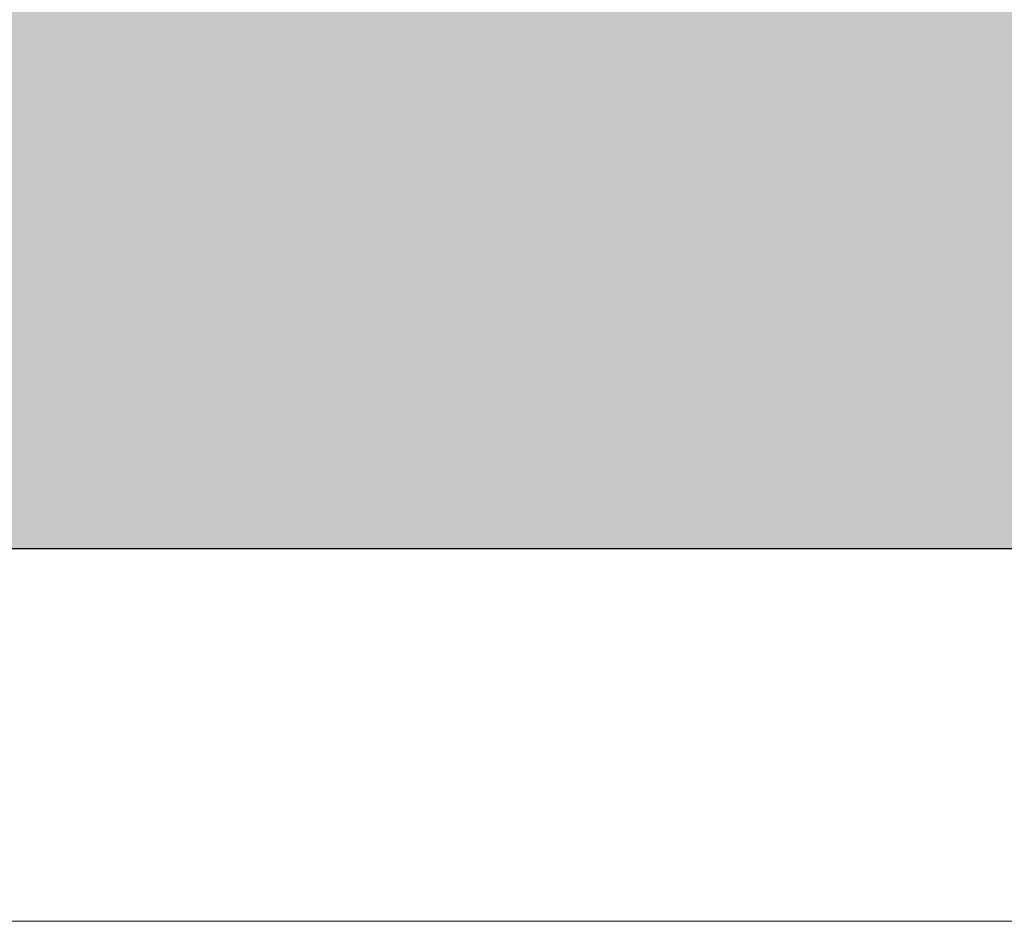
# Model space of a CAD drawing. Header units: millimetres. Extents: x 786 to 42540, y -7760 to 3796.
# Tile 100 of 256: x 20899 to 21163, y -6100 to -5858. Entities that reach past the tile are written whole.
import ezdxf

# ---------------------------------------------------------------- set-up
doc = ezdxf.new("R2010")
doc.units = ezdxf.units.MM
for name, color, linetype, lineweight in [('A-DETL-GENF', 7, 'Continuous', 13), ('A-FLOR', 7, 'Continuous', 13), ('A-FLOR-PATT', 7, 'Continuous', 25)]:
    doc.layers.add(name, color=color, linetype=linetype, lineweight=lineweight)

# ---------------------------------------------------------------- blocks, each defined once
blk = doc.blocks.new('Линия разрыва - М 1_50-5314776-Разрез по Рампе Р1_фрагмент пола')
at = {"layer": 'A-DETL-GENF', "lineweight": 5}
blk.add_line((80487.61, -6100), (61994.54, -6100), dxfattribs=at)

msp = doc.modelspace()

# ---------------------------------------------------------------- hatches: boundary and pattern name
at = {"layer": 'A-FLOR-PATT', "lineweight": 5}
h = msp.add_hatch(dxfattribs=at)
h.set_pattern_fill('FP_8', color=256, style=0, pattern_type=2)
h.set_pattern_definition([(45, (48694.21, -5700), (-114.04925, 114.04925), []), (45, (48808.26, -5700), (-114.04925, 114.04925), [201.613, -40.323, 3.353, -36.97])])
h.paths.add_polyline_path([(20634.81, -6000), (37190.27, -6000), (37190.27, -5750), (20634.81, -5750)])

# ---------------------------------------------------------------- linework, layer by layer
at = {"layer": 'A-FLOR', "lineweight": 25}
msp.add_line((20634.81, -6000), (37190.27, -6000), dxfattribs=at)

# ---------------------------------------------------------------- block references
at = {"layer": 'A-DETL-GENF'}
msp.add_blockref('Линия разрыва - М 1_50-5314776-Разрез по Рампе Р1_фрагмент пола', (-41359.73, 0), dxfattribs=at)

doc.saveas('drawing.dxf')
